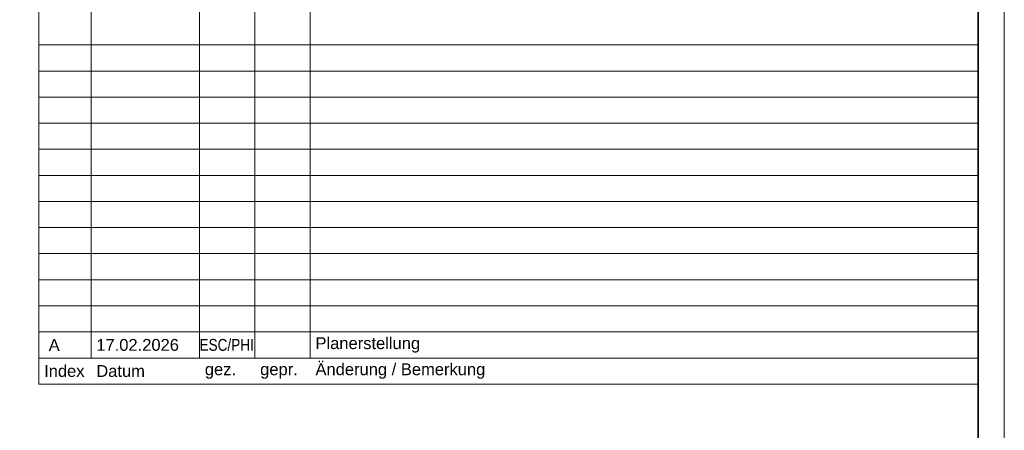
# Model space of a CAD drawing. Extents: x -620 to 300, y 62 to 1162.
# Tile 33 of 49: x 112 to 300, y 360 to 439. Entities that reach past the tile are written whole.
import ezdxf

# ---------------------------------------------------------------- set-up
doc = ezdxf.new("R2010")
doc.units = 0
for name, color, linetype, lineweight in [('iwb_Plankopf Linie', 7, 'Continuous', 13), ('iwb_Plankopf Rahmen', 7, 'Continuous', 35), ('iwb_Plankopf Text', 7, 'Continuous', 18)]:
    doc.layers.add(name, color=color, linetype=linetype, lineweight=lineweight)
doc.styles.add('Arial Narrow', font='ARIALN.TTF')
doc.styles.add('Plankopf', font='arial.ttf')
doc.styles.get("Standard").update_dxf_attribs({"font": 'ARIALN.TTF'})

msp = doc.modelspace()

# ---------------------------------------------------------------- linework, layer by layer
at = {"layer": 'iwb_Plankopf Linie', "ltscale": 0.13}
for p, q in [((115.35, 369.32), (115.35, 449.32)), ((125.35, 374.32), (125.35, 449.32)), ((146.15, 374.32), (146.15, 449.32)), ((156.75, 374.32), (156.75, 449.32)), ((167.35, 374.32), (167.35, 449.32)), ((295.35, 449.32), (295.35, 369.32)), ((295.35, 434.32), (115.35, 434.32)), ((295.35, 429.32), (115.35, 429.32)), ((295.35, 424.32), (115.35, 424.32)), ((295.35, 419.32), (115.35, 419.32)), ((295.35, 414.32), (115.35, 414.32)), ((295.35, 409.32), (115.35, 409.32)), ((295.35, 404.32), (115.35, 404.32)), ((295.35, 399.32), (115.35, 399.32)), ((295.35, 394.32), (115.35, 394.32)), ((295.35, 389.32), (115.35, 389.32)), ((295.35, 384.32), (115.35, 384.32)), ((295.35, 379.32), (115.35, 379.32)), ((295.35, 374.32), (115.35, 374.32)), ((295.35, 369.32), (115.35, 369.32))]:
    msp.add_line(p, q, dxfattribs=at)
at = {"layer": 'iwb_Plankopf Rahmen', "color": 8, "lineweight": 13, "ltscale": 0.13, "true_color": 0x808080}
msp.add_lwpolyline([(300.35, 62.43), (-619.65, 62.43), (-619.65, 1162.43), (300.35, 1162.43), (300.35, 62.43)], close=True, dxfattribs=at)
at = {"layer": 'iwb_Plankopf Rahmen', "ltscale": 0.35}
msp.add_lwpolyline([(-599.65, 67.43), (-599.65, 1157.43), (295.35, 1157.43), (295.35, 67.43), (-599.65, 67.43)], close=True, dxfattribs=at)

# ---------------------------------------------------------------- texts
at = {"layer": 'iwb_Plankopf Text', "ltscale": 0.18, "insert": (296.89, 74.51), "char_height": 1.4, "attachment_point": 1, "rotation": 90, "line_spacing_factor": 1.002}
msp.add_mtext('{\\fArial Narrow;\\\\srvnovamd01\\Nova_MD\\TGA\\60202 Pro Potsdam\\04 NB GES Krampnitz\\09 NOVA\\60202-04_AP_NB GES Krampnitz\\TGA\\Elektro\\Leerrohrplanung\\E_Leerrohr_EG.n4m005KRA_ELT_5_LR_00_004_P_A}', dxfattribs=at)
at = {"layer": 'iwb_Plankopf Text', "ltscale": 0.18, "attachment_point": 4, "line_spacing_factor": 0.970891}
for s, insert, char_height, width, style in [(' A', (116.35, 376.82), 2.265, 7.9947, 'Plankopf'), ('17.02.2026', (126.35, 376.82), 2.265, 19.9968, 'Plankopf'), ('ESC/PHI', (146.13, 376.82), 2.27, 7.9904, 'Arial Narrow'), ('Planerstellung', (168.35, 376.82), 2.2655, 125.9917, 'Plankopf'), ('Änderung / Bemerkung', (168.35, 371.82), 2.2655, 126, 'Plankopf'), ('Index', (116.35, 371.82), 2.265, 8, 'Plankopf'), ('Datum', (126.35, 371.82), 2.265, 20, 'Plankopf'), ('gez.', (147.15, 371.82), 2.265, 8, 'Plankopf'), ('gepr.', (157.75, 371.82), 2.265, 8, 'Plankopf')]:
    msp.add_mtext(s, dxfattribs=dict(at, insert=insert, char_height=char_height, width=width, style=style))

doc.saveas('drawing.dxf')
